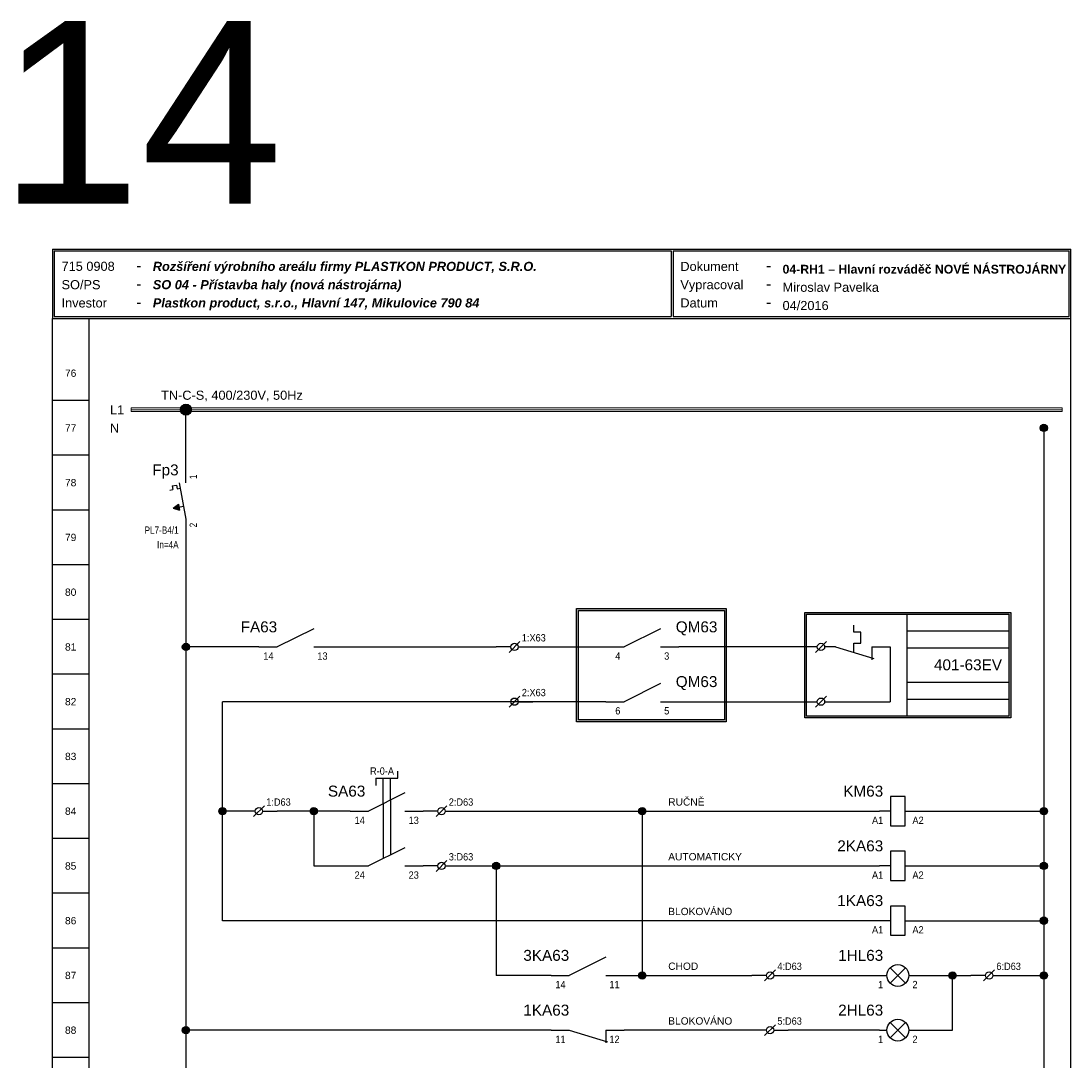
# Model space of a CAD drawing. Extents: x -1130 to 2703, y 1069 to 2560.
# Tile 22 of 31: x 2059 to 2346, y 1250 to 1535. Entities that reach past the tile are written whole.
import ezdxf
from ezdxf.enums import TextEntityAlignment as Align

# ---------------------------------------------------------------- set-up
doc = ezdxf.new("R2010")
doc.units = 0
doc.header["$MEASUREMENT"] = 0
for name, color, linetype in [('1-KRESBA', 7, 'Continuous'), ('__10-Popisy', 220, 'Continuous'), ('__Bílá', 7, 'Continuous'), ('__Oranžová', 30, 'Continuous'), ('__Rudá 010', 10, 'Continuous'), ('__Svmodrá', 4, 'Continuous'), ('__Vínová 220', 220, 'Continuous'), ('__Černá 250', 7, 'Continuous')]:
    doc.layers.add(name, color=color, linetype=linetype)
doc.styles.add('Arial', font='arial.ttf')

# ---------------------------------------------------------------- blocks, each defined once
blk = doc.blocks.new('RADKY01')
at = {"layer": '__Bílá'}
for p, q in [((15, -405), (15, -20)), ((25, -20), (25, -405)), ((294, -405), (294, -20)), ((25, -42.5), (15, -42.5)), ((25, -57.5), (15, -57.5)), ((25, -72.5), (15, -72.5)), ((25, -87.5), (15, -87.5)), ((25, -102.5), (15, -102.5)), ((25, -117.5), (15, -117.5)), ((25, -132.5), (15, -132.5)), ((25, -147.5), (15, -147.5)), ((25, -162.5), (15, -162.5)), ((25, -177.5), (15, -177.5)), ((25, -192.5), (15, -192.5)), ((25, -207.5), (15, -207.5)), ((25, -222.5), (15, -222.5)), ((25, -237.5), (15, -237.5)), ((25, -252.5), (15, -252.5)), ((25, -267.5), (15, -267.5)), ((25, -282.5), (15, -282.5)), ((25, -297.5), (15, -297.5)), ((25, -312.5), (15, -312.5)), ((25, -327.5), (15, -327.5)), ((25, -342.5), (15, -342.5)), ((25, -357.5), (15, -357.5)), ((25, -372.5), (15, -372.5)), ((25, -387.5), (15, -387.5))]:
    blk.add_line(p, q, dxfattribs=at)
at = {"layer": '__Bílá', "style": 'Arial'}
for tag, p in [('L01', (20, -36)), ('L02', (20, -51)), ('L03', (20, -66)), ('L04', (20, -81)), ('L05', (20, -96)), ('L06', (20, -111)), ('L07', (20, -126)), ('L08', (20, -141)), ('L09', (20, -156)), ('L10', (20, -171)), ('L11', (20, -186)), ('L12', (20, -201)), ('L13', (20, -216)), ('L14', (20, -231)), ('L15', (20, -246)), ('L16', (20, -261)), ('L17', (20, -276)), ('L18', (20, -291)), ('L19', (20, -306)), ('L20', (20, -321)), ('L21', (20, -336)), ('L22', (20, -351)), ('L23', (20, -366)), ('L24', (20, -381)), ('L25', (20, -396))]:
    blk.add_attdef(tag, text='', height=2, dxfattribs=at).set_placement(p, align=Align.CENTER)
blk = doc.blocks.new('L0001A02')
at = {"linetype": 'Continuous'}
h = blk.add_hatch(color=256, dxfattribs=at)
edge = h.paths.add_edge_path()
edge.add_arc((0, 0), 1.5, 0, 360)
blk.add_circle((0, 0), 1.5)
blk = doc.blocks.new('FEVA1462')
blk.add_hatch(color=256).paths.add_polyline_path([(-3.5, -2), (-2.06, -0.92), (-1.772, -2.504)])
for p, q in [((0, 5), (0, 10)), ((-4.448, 2.964), (-3.568, 3.124)), ((-3.752, 4.136), (-2.564, 4.352)), ((-3.752, 4.136), (-3.568, 3.124)), ((-2.564, 4.352), (-2.38, 3.34)), ((-2.38, 3.34), (-1.544, 3.492)), ((-1.818, 5), (0, -5)), ((-3.5, -2), (-2.06, -0.92)), ((-3.5, -2), (-0.64, -1.48)), ((-3.5, -2), (-1.772, -2.504)), ((-2.06, -0.92), (-1.772, -2.504)), ((0, -5), (0, -10))]:
    blk.add_line(p, q)
at = {"style": 'Arial'}
blk.add_attdef('POPIS', text='', height=3, dxfattribs=at).set_placement((-2, 7), align=Align.RIGHT)
at = {"style": 'Arial', "width": 0.8}
blk.add_attdef('NO1', (3, 6), '', height=2, rotation=90, dxfattribs=at)
for tag, p in [('TYP', (-2, -9)), ('PROUD', (-2, -13)), ('DOPLŇ1', (-2, -17)), ('DOPLŇ2', (-2, -21))]:
    blk.add_attdef(tag, text='', height=2, dxfattribs=at).set_placement(p, align=Align.RIGHT)
blk.add_attdef('CO1', text='', height=2, rotation=90, dxfattribs=at).set_placement((3, -6), align=Align.RIGHT)
blk = doc.blocks.new('L0001A01')
h = blk.add_hatch(color=256)
edge = h.paths.add_edge_path()
edge.add_arc((0, 0), 1, 0, 360)
blk.add_circle((0, 0), 1)
blk = doc.blocks.new('L0006A01')
for p, q in [((5, 5), (-5, 0)), ((-10, 0), (-5, 0)), ((5, 0), (10, 0))]:
    blk.add_line(p, q)
at = {"style": 'Arial', "flags": 8}
blk.add_attdef('POPIS', text='', height=3, dxfattribs=at).set_placement((-5, 4), align=Align.RIGHT)
at = {"style": 'Arial', "width": 0.9}
blk.add_attdef('CO', text='', height=2, dxfattribs=at).set_placement((-6, -3.5), align=Align.RIGHT)
blk.add_attdef('NO', (6, -3.5), '', height=2, dxfattribs=at)
blk = doc.blocks.new('L0007A01')
for p, q in [((-1, 0), (-5, 0)), ((-1.5, -1.5), (1.5, 1.5)), ((1, 0), (5, 0))]:
    blk.add_line(p, q)
blk.add_circle((0, 0), 1)
at = {"style": 'Arial', "width": 0.9, "flags": 8}
for tag, p in [('1', (-2, 1.5)), ('3', (-2, -3.5))]:
    blk.add_attdef(tag, text='', height=2, dxfattribs=at).set_placement(p, align=Align.RIGHT)
for tag, p in [('2', (2, 1.5)), ('4', (2, -3.5))]:
    blk.add_attdef(tag, p, '', height=2, dxfattribs=at)
blk = doc.blocks.new('L0006A11')
for p, q in [((-3, 9), (3, 9)), ((-3, 9), (-3, 7)), ((-1, 2), (-1, 9)), ((1, 3), (1, 9)), ((3, 9), (3, 11)), ((5, 5), (-5, 0)), ((-10, 0), (-5, 0)), ((5, 0), (10, 0))]:
    blk.add_line(p, q)
at = {"style": 'Arial', "width": 0.9}
for tag, p in [('POLOHY', (2, 10)), ('CO', (-6, -3.5))]:
    blk.add_attdef(tag, text='', height=2, dxfattribs=at).set_placement(p, align=Align.RIGHT)
at = {"style": 'Arial', "flags": 8}
blk.add_attdef('POPIS', (7, 4), '', height=3, dxfattribs=at)
at = {"style": 'Arial', "width": 0.9}
blk.add_attdef('NO', (6, -3.5), '', height=2, dxfattribs=at)
blk = doc.blocks.new('L0006A04')
for p, q in [((2, 4), (-2, 4)), ((-2, 4), (-2, -4)), ((2, -4), (2, 4)), ((-2, 0), (-5, 0)), ((2, 0), (5, 0)), ((-2, -4), (2, -4))]:
    blk.add_line(p, q)
at = {"style": 'Arial', "flags": 8}
blk.add_attdef('POPIS', text='', height=3, dxfattribs=at).set_placement((-4, 4), align=Align.RIGHT)
at = {"style": 'Arial', "width": 0.9}
blk.add_attdef('A1', text='', height=2, dxfattribs=at).set_placement((-4, -3.5), align=Align.RIGHT)
blk.add_attdef('A2', (4, -3.5), '', height=2, dxfattribs=at)
blk = doc.blocks.new('L0006A05')
for p, q in [((-5, 0), (-3, 0)), ((2.12, -2.12), (-2.12, 2.12)), ((2.12, 2.12), (-2.12, -2.12)), ((3, 0), (5, 0))]:
    blk.add_line(p, q)
blk.add_circle((0, 0), 3)
at = {"style": 'Arial', "flags": 8}
blk.add_attdef('POPIS', text='', height=3, dxfattribs=at).set_placement((-4, 4), align=Align.RIGHT)
at = {"style": 'Arial', "width": 0.9}
blk.add_attdef('1', text='', height=2, dxfattribs=at).set_placement((-4, -3.5), align=Align.RIGHT)
blk.add_attdef('2', (4, -3.5), '', height=2, dxfattribs=at)
blk = doc.blocks.new('L0006A07')
for p, q in [((-10, 0), (-5, 0)), ((-5, 0), (5.5, -3.15)), ((5, 0), (10, 0)), ((5, 0), (5, -3.5))]:
    blk.add_line(p, q)
at = {"style": 'Arial', "flags": 8}
blk.add_attdef('POPIS', text='', height=3, dxfattribs=at).set_placement((-5, 4), align=Align.RIGHT)
at = {"style": 'Arial', "width": 0.9}
blk.add_attdef('CO', text='', height=2, dxfattribs=at).set_placement((-6, -3.5), align=Align.RIGHT)
blk.add_attdef('NC', (6, -3.5), '', height=2, dxfattribs=at)

msp = doc.modelspace()

# ---------------------------------------------------------------- hatches: boundary and pattern name
at = {"layer": '1-KRESBA', "linetype": 'Continuous'}
h = msp.add_hatch(color=250, dxfattribs=at)
h.paths.add_polyline_path([(2210.87, 1374.07), (2251.87, 1374.07), (2251.87, 1343.07), (2210.87, 1343.07)])
h.paths.add_polyline_path([(2211.37, 1373.57), (2251.37, 1373.57), (2251.37, 1343.57), (2211.37, 1343.57)], flags=16)
at = {"layer": '__Černá 250'}
h = msp.add_hatch(color=256, dxfattribs=at)
h.paths.add_polyline_path([(2273.37, 1373.01), (2329.78, 1373.01), (2329.78, 1344.12), (2273.37, 1344.12)])
h.paths.add_polyline_path([(2273.87, 1372.51), (2329.28, 1372.51), (2329.28, 1344.62), (2273.87, 1344.62)], flags=16)

# ---------------------------------------------------------------- linework, layer by layer
at = {"layer": '1-KRESBA'}
for p, q in [((2103.87, 1413.57), (2103.87, 1428.57)), ((2338.87, 1423.57), (2338.87, 1097.52)), ((2103.87, 1393.57), (2103.87, 1093.57)), ((2123.87, 1363.57), (2103.87, 1363.57)), ((2143.87, 1363.57), (2188.87, 1363.57)), ((2198.87, 1363.57), (2218.87, 1363.57)), ((2276.82, 1363.57), (2238.87, 1363.57)), ((2198.87, 1348.57), (2113.87, 1348.57)), ((2113.87, 1288.57), (2113.87, 1348.57)), ((2218.87, 1348.57), (2198.87, 1348.57)), ((2238.87, 1348.57), (2276.82, 1348.57)), ((2118.87, 1318.57), (2113.87, 1318.57)), ((2148.87, 1318.57), (2128.87, 1318.57)), ((2138.87, 1318.57), (2138.87, 1303.57)), ((2178.87, 1318.57), (2293.87, 1318.57)), ((2228.87, 1318.57), (2228.87, 1273.57)), ((2303.87, 1318.57), (2338.87, 1318.57)), ((2138.87, 1303.57), (2148.87, 1303.57)), ((2178.87, 1303.57), (2293.87, 1303.57)), ((2188.87, 1303.57), (2188.87, 1273.57)), ((2303.87, 1303.57), (2338.87, 1303.57)), ((2293.87, 1288.57), (2113.87, 1288.57)), ((2303.87, 1288.57), (2338.87, 1288.57)), ((2203.87, 1273.57), (2188.87, 1273.57)), ((2223.87, 1273.57), (2258.87, 1273.57)), ((2268.87, 1273.57), (2293.87, 1273.57)), ((2303.87, 1273.57), (2318.87, 1273.57)), ((2313.87, 1258.57), (2313.87, 1273.57)), ((2328.87, 1273.57), (2338.87, 1273.57)), ((2203.87, 1258.57), (2103.87, 1258.57)), ((2108.87, 1258.57), (2103.87, 1258.57)), ((2258.87, 1258.57), (2223.87, 1258.57)), ((2293.87, 1258.57), (2268.87, 1258.57)), ((2303.87, 1258.57), (2313.87, 1258.57))]:
    msp.add_line(p, q, dxfattribs=at)
at = {"layer": '1-KRESBA', "color": 250, "linetype": 'Continuous'}
for p, q in [((2301.38, 1372.51), (2301.38, 1344.62)), ((2286.78, 1367.57), (2286.78, 1369.57)), ((2288.78, 1367.57), (2286.78, 1367.57)), ((2288.78, 1364.57), (2288.78, 1367.57)), ((2329.28, 1367.86), (2301.38, 1367.86)), ((2276.32, 1362.07), (2279.32, 1365.07)), ((2281.78, 1363.57), (2278.82, 1363.57)), ((2281.78, 1363.57), (2292.28, 1360.42)), ((2286.78, 1364.57), (2288.78, 1364.57)), ((2286.78, 1362.07), (2286.78, 1364.57)), ((2291.78, 1363.57), (2291.78, 1360.07)), ((2291.78, 1363.57), (2296.78, 1363.57)), ((2296.78, 1363.57), (2296.78, 1348.57)), ((2329.28, 1363.22), (2301.38, 1363.22)), ((2301.38, 1353.92), (2329.28, 1353.92)), ((2276.32, 1347.07), (2279.32, 1350.07)), ((2301.38, 1349.27), (2329.28, 1349.27)), ((2278.82, 1348.57), (2296.78, 1348.57))]:
    msp.add_line(p, q, dxfattribs=at)
for points in [[(2210.87, 1374.07), (2251.87, 1374.07), (2251.87, 1343.07), (2210.87, 1343.07)], [(2211.37, 1373.57), (2251.37, 1373.57), (2251.37, 1343.57), (2211.37, 1343.57)]]:
    msp.add_lwpolyline(points, close=True, dxfattribs=at)
for centre in [(2277.82, 1363.57), (2277.82, 1348.57)]:
    msp.add_circle(centre, 1, dxfattribs=at)
at = {"layer": '__Bílá'}
for p, q in [((2067.3, 1472.57), (2067.3, 1453.57)), ((2067.3, 1472.57), (2346.3, 1472.57)), ((2346.3, 1453.57), (2346.3, 1472.57)), ((2067.8, 1472.07), (2067.8, 1454.07)), ((2067.8, 1472.07), (2236.8, 1472.07)), ((2236.8, 1472.07), (2236.8, 1454.07)), ((2237.3, 1472.07), (2237.3, 1454.07)), ((2237.3, 1472.07), (2345.8, 1472.07)), ((2345.8, 1454.07), (2345.8, 1472.07)), ((2067.3, 1453.57), (2346.3, 1453.57)), ((2067.8, 1454.07), (2236.8, 1454.07)), ((2237.3, 1454.07), (2345.8, 1454.07))]:
    msp.add_line(p, q, dxfattribs=at)
at = {"layer": '__Oranžová', "lineweight": 0}
for p, q in [((2088.87, 1429.07), (2088.87, 1428.57)), ((2088.87, 1429.07), (2343.87, 1429.07)), ((2088.87, 1428.07), (2088.87, 1428.57)), ((2088.87, 1428.57), (2343.87, 1428.57)), ((2088.87, 1428.07), (2343.87, 1428.07)), ((2343.87, 1429.07), (2343.87, 1428.57)), ((2343.87, 1428.07), (2343.87, 1428.57))]:
    msp.add_line(p, q, dxfattribs=at)
at = {"layer": '__Černá 250'}
for p, q in [((2157.87, 1320.57), (2157.87, 1305.57)), ((2159.87, 1321.57), (2159.87, 1306.57))]:
    msp.add_line(p, q, dxfattribs=at)
for points in [[(2273.37, 1373.01), (2329.78, 1373.01), (2329.78, 1344.12), (2273.37, 1344.12)], [(2273.87, 1372.51), (2329.28, 1372.51), (2329.28, 1344.62), (2273.87, 1344.62)]]:
    msp.add_lwpolyline(points, close=True, dxfattribs=at)

# ---------------------------------------------------------------- block references
at = {"layer": '1-KRESBA', "color": 2, "linetype": 'Continuous'}
msp.add_blockref('RADKY01', (2052.3, 1473.57), dxfattribs=at).add_auto_attribs({'L01': '76', 'L02': '77', 'L03': '78', 'L04': '79', 'L05': '80', 'L06': '81', 'L07': '82', 'L08': '83', 'L09': '84', 'L10': '85', 'L11': '86', 'L12': '87', 'L13': '88', 'L14': '89', 'L15': '90', 'L16': '91', 'L17': '92', 'L18': '93', 'L19': '94', 'L20': '95', 'L21': '96', 'L22': '97', 'L23': '98', 'L24': '99', 'L25': '100'})
at = {"layer": '1-KRESBA'}
for name, p in [('L0001A02', (2103.87, 1428.57)), ('L0001A01', (2338.87, 1423.57))]:
    msp.add_blockref(name, p, dxfattribs=at)
at = {"layer": '1-KRESBA', "color": 250, "linetype": 'Continuous'}
for p in [(2103.87, 1363.57), (2113.87, 1318.57), (2138.87, 1318.57), (2228.87, 1318.57), (2338.87, 1318.57), (2188.87, 1303.57), (2338.87, 1303.57), (2338.87, 1288.57), (2228.87, 1273.57), (2313.87, 1273.57), (2338.87, 1273.57), (2103.87, 1258.57)]:
    msp.add_blockref('L0001A01', p, dxfattribs=at)
at = {"layer": '__Černá 250'}
for name, p, values in [('FEVA1462', (2103.87, 1403.57), {'POPIS': 'Fp3', 'TYP': 'PL7-B4/1', 'PROUD': 'In=4A', 'CO1': '2', 'NO1': '1'}), ('L0006A01', (2133.87, 1363.57), {'POPIS': 'FA63', 'CO': '14', 'NO': '13'}), ('L0007A01', (2193.87, 1363.57), {'2': '1:X63'}), ('L0007A01', (2193.87, 1348.57), {'2': '2:X63'}), ('L0006A04', (2298.87, 1318.57), {'POPIS': 'KM63', 'A1': 'A1', 'A2': 'A2'}), ('L0007A01', (2123.87, 1318.57), {'2': '1:D63'}), ('L0007A01', (2173.87, 1318.57), {'2': '2:D63'}), ('L0006A04', (2298.87, 1303.57), {'POPIS': '2KA63', 'A1': 'A1', 'A2': 'A2'}), ('L0006A01', (2158.87, 1303.57), {'CO': '24', 'NO': '23'}), ('L0007A01', (2173.87, 1303.57), {'2': '3:D63'}), ('L0006A04', (2298.87, 1288.57), {'POPIS': '1KA63', 'A1': 'A1', 'A2': 'A2'}), ('L0006A01', (2213.87, 1273.57), {'POPIS': '3KA63', 'CO': '14', 'NO': '11'}), ('L0006A05', (2298.87, 1273.57), {'POPIS': '1HL63', '1': '1', '2': '2'}), ('L0007A01', (2263.87, 1273.57), {'2': '4:D63'}), ('L0007A01', (2323.87, 1273.57), {'2': '6:D63'}), ('L0006A07', (2213.87, 1258.57), {'POPIS': '1KA63', 'CO': '11', 'NC': '12'}), ('L0006A05', (2298.87, 1258.57), {'POPIS': '2HL63', '1': '1', '2': '2'}), ('L0007A01', (2263.87, 1258.57), {'2': '5:D63'})]:
    msp.add_blockref(name, p, dxfattribs=at).add_auto_attribs(values)
ref = msp.add_blockref('L0006A01', (2228.87, 1363.57), dxfattribs=at)
ref.add_attrib('POPIS', 'QM63', dxfattribs={"layer": '0', "height": 3, "style": 'Arial', "flags": 8}).set_placement((2249.45, 1367.57), align=Align.RIGHT)
ref.add_attrib('CO', '4', dxfattribs={"layer": '0', "height": 2, "style": 'Arial', "width": 0.9}).set_placement((2222.87, 1360.07), align=Align.RIGHT)
ref.add_attrib('NO', '3', (2234.87, 1360.07), dxfattribs={"layer": '0', "height": 2, "style": 'Arial', "width": 0.9})
ref = msp.add_blockref('L0006A01', (2228.87, 1348.57), dxfattribs=at)
ref.add_attrib('POPIS', 'QM63', dxfattribs={"layer": '0', "height": 3, "style": 'Arial', "flags": 8}).set_placement((2249.45, 1352.57), align=Align.RIGHT)
ref.add_attrib('CO', '6', dxfattribs={"layer": '0', "height": 2, "style": 'Arial', "width": 0.9}).set_placement((2222.87, 1345.07), align=Align.RIGHT)
ref.add_attrib('NO', '5', (2234.87, 1345.07), dxfattribs={"layer": '0', "height": 2, "style": 'Arial', "width": 0.9})
ref = msp.add_blockref('L0006A11', (2158.87, 1318.57), dxfattribs=at)
ref.add_attrib('POPIS', 'SA63', (2142.76, 1322.57), dxfattribs={"layer": '0', "height": 3, "style": 'Arial', "flags": 8})
ref.add_attrib('POLOHY', 'R-0-A', dxfattribs={"layer": '0', "height": 2, "style": 'Arial', "width": 0.9}).set_placement((2160.87, 1328.57), align=Align.RIGHT)
ref.add_attrib('CO', '14', dxfattribs={"layer": '0', "height": 2, "style": 'Arial', "width": 0.9}).set_placement((2152.87, 1315.07), align=Align.RIGHT)
ref.add_attrib('NO', '13', (2164.87, 1315.07), dxfattribs={"layer": '0', "height": 2, "style": 'Arial', "width": 0.9})

# ---------------------------------------------------------------- texts
at = {"layer": '1-KRESBA', "color": 250, "linetype": 'Continuous', "style": 'Arial'}
for s, p in [('RUČNĚ', (2235.98, 1320.1)), ('AUTOMATICKY', (2235.98, 1305.1)), ('BLOKOVÁNO', (2235.98, 1290.1)), ('CHOD', (2235.98, 1275.1)), ('BLOKOVÁNO', (2235.98, 1260.1))]:
    msp.add_text(s, height=2, dxfattribs=at).set_placement(p)
at = {"layer": '__10-Popisy', "style": 'Arial'}
msp.add_text('14', height=50, dxfattribs=at).set_placement((2052.69, 1485.05))
at = {"layer": '__Bílá', "style": 'Arial'}
for s, height, p in [('-', 3, (2090.3, 1466.57)), ('Dokument', 2.5, (2239.3, 1466.57)), ('-', 3, (2262.8, 1466.57)), ('SO/PS', 2.5, (2069.8, 1461.57)), ('Vypracoval', 2.5, (2239.3, 1461.57)), ('-', 3, (2090.3, 1461.57)), ('-', 3, (2262.8, 1461.57)), ('Investor', 2.5, (2069.8, 1456.57)), ('Datum', 2.5, (2239.3, 1456.57)), ('-', 3, (2090.3, 1456.57)), ('-', 3, (2262.8, 1456.57))]:
    msp.add_text(s, height=height, dxfattribs=at).set_placement(p)
at = {"layer": '__Oranžová', "lineweight": 0, "style": 'Arial'}
for s, p in [('TN-C-S, 400/230V, 50Hz', (2097.07, 1431.28)), ('L1', (2083.07, 1427.25))]:
    msp.add_text(s, height=2.5, dxfattribs=at).set_placement(p)
at = {"layer": '__Rudá 010', "style": 'Arial'}
msp.add_text('401-63EV', height=3, dxfattribs=at).set_placement((2308.77, 1357.17))
at = {"layer": '__Svmodrá', "style": 'Arial'}
msp.add_text('N', height=2.5, dxfattribs=at).set_placement((2083.07, 1422.25))
at = {"layer": '__Vínová 220', "char_height": 2.5, "attachment_point": 7, "style": 'Arial'}
for s, insert in [('715 0908\\P', (2069.8, 1466.57)), ('{\\fArial|b1|i1|c238|p34;Rozšíření výrobního areálu firmy PLASTKON PRODUCT, S.R.O.}', (2094.8, 1465.82)), ('{\\fArial|b1|i0|c238|p34;\\H0.96x;04-RH1 – Hlavní rozváděč NOVÉ NÁSTROJÁRNY}\\P', (2267.3, 1465.82)), ('Miroslav Pavelka', (2267.3, 1460.82)), ('{\\fArial|b1|i1|c238|p34;SO 04 - Přístavba haly (nová nástrojárna)}', (2094.8, 1460.82)), ('{\\fArial|b1|i1|c238|p34;Plastkon product, s.r.o., Hlavní 147, Mikulovice 790 84}', (2094.8, 1455.82)), ('04/2016\\P', (2267.3, 1455.82))]:
    msp.add_mtext(s, dxfattribs=dict(at, insert=insert))

doc.saveas('drawing.dxf')
